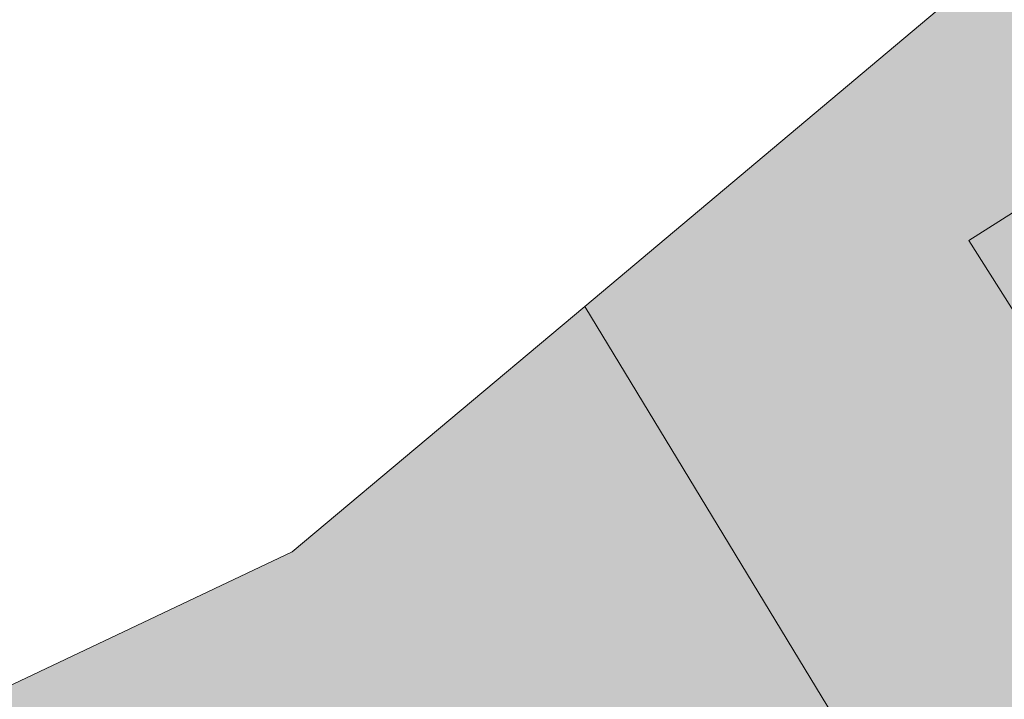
# Model space of a CAD drawing. Header units: metres. Extents: x -228 to 168, y -124 to 293.
# Tile 238 of 256: x -93 to -78, y 163 to 174. Entities that reach past the tile are written whole.
import ezdxf

# ---------------------------------------------------------------- set-up
doc = ezdxf.new("R2010")
doc.units = ezdxf.units.M
doc.header["$MEASUREMENT"] = 0
doc.layers.add('Gebäude.3 _ UMGEBUNG', color=7, linetype='Continuous')
doc.layers.add('Parzellen.3 _ UMGEBUNG', color=7, linetype='Continuous')

msp = doc.modelspace()

# ---------------------------------------------------------------- hatches: boundary and pattern name
at = {"layer": 'Gebäude.3 _ UMGEBUNG', "linetype": 'Continuous', "lineweight": 18, "true_color": 0x3f3f3f}
msp.add_hatch(color=250, dxfattribs=at).paths.add_polyline_path([(-78.123, 173.118), (-78.123, 170.617), (-69.509, 176.075), (-65.221, 169.307), (-64.09, 170.023), (-69.509, 178.575)])
at = {"layer": 'Gebäude.3 _ UMGEBUNG', "linetype": 'Continuous', "lineweight": 18}
msp.add_hatch(color=255, dxfattribs=at).paths.add_polyline_path([(-78.123, 170.617), (-75.99, 167.25), (-73.811, 168.631), (-75.944, 171.998)])
at = {"layer": 'Parzellen.3 _ UMGEBUNG', "linetype": 'Continuous', "lineweight": 18, "true_color": 0xfafafa}
for points in [[(-57.081, 162.664), (-69.324, 182.826), (-72.137, 179.721), (-84.218, 169.567), (-73.844, 152.484)], [(-73.844, 152.484), (-84.218, 169.567), (-88.865, 165.672), (-97.916, 161.384), (-87.483, 144.202)]]:
    msp.add_hatch(color=7, dxfattribs=at).paths.add_polyline_path(points)

# ---------------------------------------------------------------- linework, layer by layer
at = {"layer": 'Gebäude.3 _ UMGEBUNG', "color": 253, "linetype": 'Continuous', "lineweight": 18, "true_color": 0x9f9f9f, "flags": 128}
msp.add_lwpolyline([(-75.944, 171.998), (-78.123, 170.617), (-75.99, 167.25), (-75.271, 167.706), (-73.811, 168.631)], close=True, dxfattribs=at)
at = {"layer": 'Parzellen.3 _ UMGEBUNG', "color": 253, "linetype": 'Continuous', "lineweight": 18, "true_color": 0x9f9f9f, "flags": 128}
for points in [[(-57.081, 162.664), (-73.844, 152.484), (-84.218, 169.567), (-72.137, 179.721), (-69.324, 182.826)], [(-73.844, 152.484), (-87.483, 144.202), (-97.916, 161.384), (-88.865, 165.672), (-84.218, 169.567)]]:
    msp.add_lwpolyline(points, close=True, dxfattribs=at)

doc.saveas('drawing.dxf')
